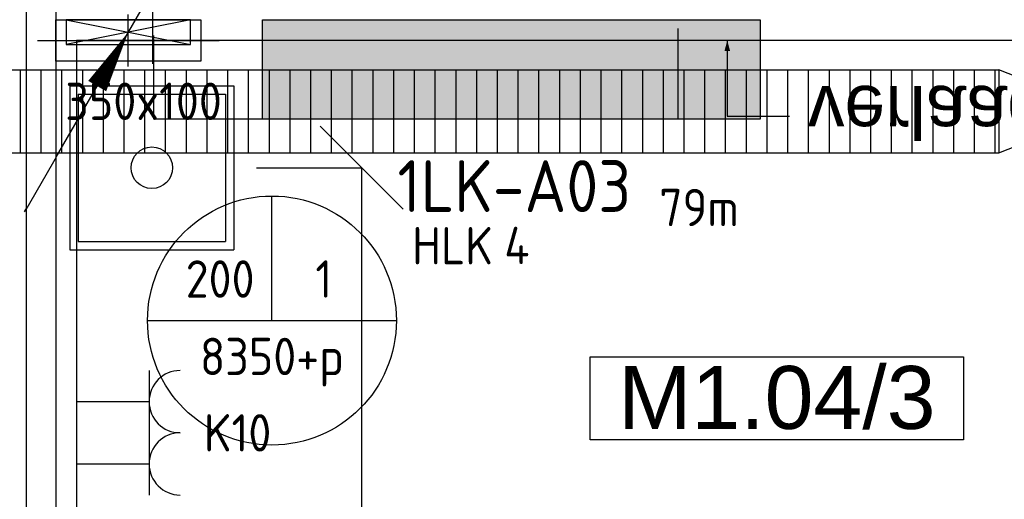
# Model space of a CAD drawing. Header units: millimetres. Extents: x -38031 to 110605, y -30229 to 92226.
# Tile 140 of 194: x 55348 to 57722, y 16619 to 17775. Entities that reach past the tile are written whole.
import ezdxf
from ezdxf.enums import TextEntityAlignment as Align

# ---------------------------------------------------------------- set-up
doc = ezdxf.new("R2010")
doc.units = ezdxf.units.MM
doc.header["$LTSCALE"] = 50
doc.set_wipeout_variables(frame=1)
doc.header["$PDMODE"] = 1
for name, color, linetype in [('AB$1A---_ATTRIB035', 8, 'Continuous'), ('AL$1A---_ALGEMEEN', 8, 'Continuous'), ('AL------_MAATV', 200, 'Continuous'), ('AL------_MAATVOERING', 2, 'Continuous'), ('AL------_SPARING', 2, 'Continuous'), ('AT$1A---_TEKST100', 8, 'Continuous'), ('BOUWKUNDIG', 8, 'Continuous'), ('EL6122--', 3, 'Continuous'), ('EL6131--_KG', 3, 'Continuous'), ('EL6131--_KG_ARC', 1, 'Continuous'), ('EL6131--_LB', 3, 'Continuous'), ('EL6212--', 3, 'Continuous'), ('EL6222--', 3, 'Continuous'), ('EM6131--', 1, 'Continuous'), ('lengte voedingskabels', 3, 'Continuous'), ('Vloerdoos (2e)', 51, 'Continuous'), ('Vloerdoos (OUD)', 51, 'Continuous')]:
    doc.layers.add(name, color=color, linetype=linetype)
doc.styles.add('Arial', font='ARIAL.TTF')
doc.styles.add('BURO-018', font='iso.shx', dxfattribs={"height": 90})
doc.styles.add('BURO-025', font='ISO.shx', dxfattribs={"height": 125})
doc.styles.get("Standard").update_dxf_attribs({"font": 'iso.shx'})
doc.dimstyles.new('STABICAD', dxfattribs={"dimscale": 100, "dimtxt": 1.8, "dimasz": 2, "dimexe": 0, "dimexo": 2.5, "dimgap": 1.5, "dimtad": 0, "dimdec": 0, "dimrnd": 10, "dimzin": 0, "dimdsep": 46, "dimtxsty": 'Standard', "dimblk1": 'OBLIQUE', "dimblk2": 'OBLIQUE', "dimsah": 1, "dimcen": -3, "dimadec": 0, "dimazin": 0, "dimtfac": 1, "dimtdec": 0, "dimtofl": 0, "dimtmove": 2, "dimatfit": 3, "dimfxl": 0, "dimtvp": 1.055556, "dimtolj": 1, "dimtzin": 0, "dimarcsym": 0})

# ---------------------------------------------------------------- blocks, each defined once
blk = doc.blocks.new('_Oblique')
at = {"color": 0, "linetype": 'ByBlock', "lineweight": -2}
blk.add_line((-0.5, -0.5), (0.5, 0.5), dxfattribs=at)
blk = doc.blocks.new('*D151')
at = {"layer": 'AL------_MAATVOERING', "color": 0, "lineweight": -2}
for p, q in [((54360, 17668.3), (54360, 18098.9)), ((55669.1, 18098.9), (54360, 18098.9)), ((55669.1, 17668.3), (55669.1, 18098.9))]:
    blk.add_line(p, q, dxfattribs=at)
at = {"layer": 'Defpoints', "color": 0}
for p in [(54360, 18098.9), (54360, 17418.3), (55669.1, 17418.3)]:
    blk.add_point(p, dxfattribs=at)
at = {"layer": 'AL------_MAATVOERING', "color": 0, "lineweight": -2, "xscale": 200, "yscale": 200, "zscale": 200, "rotation": 180}
blk.add_blockref('_Oblique', (54360, 18098.9), dxfattribs=at)
at = {"layer": 'AL------_MAATVOERING', "color": 0, "lineweight": -2, "xscale": 200, "yscale": 200, "zscale": 200}
blk.add_blockref('_Oblique', (55669.1, 18098.9), dxfattribs=at)
at = {"layer": 'AL------_MAATVOERING', "color": 0, "insert": (55014.5, 18288.9), "char_height": 180, "attachment_point": 5}
blk.add_mtext('\\A1;1310', dxfattribs=at)
blk = doc.blocks.new('*D152')
at = {"layer": 'AL------_MAATVOERING', "color": 0, "lineweight": -2}
for p, q in [((55919.1, 17418.3), (56172.3, 17418.3)), ((56172.3, 17418.3), (56172.3, 14300)), ((55919.1, 14300), (56172.3, 14300))]:
    blk.add_line(p, q, dxfattribs=at)
at = {"layer": 'Defpoints', "color": 0}
for p in [(55669.1, 17418.3), (55669.1, 14300), (56172.3, 14300)]:
    blk.add_point(p, dxfattribs=at)
at = {"layer": 'AL------_MAATVOERING', "color": 0, "lineweight": -2, "xscale": 200, "yscale": 200, "zscale": 200}
for p, rotation in [((56172.3, 17418.3), 90), ((56172.3, 14300), 270)]:
    blk.add_blockref('_Oblique', p, dxfattribs=dict(at, rotation=rotation))
at = {"layer": 'AL------_MAATVOERING', "color": 0, "insert": (55982.3, 15859.1), "char_height": 180, "attachment_point": 5, "rotation": 90}
blk.add_mtext('\\A1;3120', dxfattribs=at)
blk = doc.blocks.new('E00112')
at = {"color": 0, "linetype": 'Continuous'}
for p, q in [((0, 1), (-1, 1)), ((-1, 1), (-1, 0)), ((-1, 0), (0, 1)), ((-1, 1), (0, 0)), ((0, 0), (0, 1)), ((-1, 0), (0, 0))]:
    blk.add_line(p, q, dxfattribs=at)
blk = doc.blocks.new('E00107')
at = {"color": 0, "linetype": 'Continuous'}
blk.add_line((-5, -8.66), (5, 8.66), dxfattribs=at)
for points in [[(5, 8.66, 0, 1, 0), (3.5, 6.062, 1, 1, 0)], [(0, 0, 0, 1, 0), (-1.5, -2.598, 1, 1, 0)]]:
    blk.add_lwpolyline(points, format="xyseb", dxfattribs=at)
blk = doc.blocks.new('1116A4H1200240')
at = {"layer": 'EL6122--'}
for p, q in [((-12, -2.4), (-12, 2.4)), ((-12, 2.4), (12, 2.4)), ((12, 2.4), (12, -2.4)), ((12, -2.4), (-12, -2.4))]:
    blk.add_line(p, q, dxfattribs=at)
at = {"color": 0, "linetype": 'Continuous', "style": 'BURO-018'}
for tag, p in [('E_GKAST', (0, 15)), ('E_GROEP', (0, 9)), ('E_SGROEP', (4.5, 9)), ('E_KAST', (0, 6))]:
    blk.add_attdef(tag, text='', height=1.8, dxfattribs=at).set_placement(p, align=Align.MIDDLE)
at = {"color": 0, "linetype": 'Continuous', "style": 'BURO-018', "flags": 1}
blk.add_attdef('E_MATCODE', text='', height=1.8, dxfattribs=at).set_placement((0, 0), align=Align.MIDDLE)
blk = doc.blocks.new('E-GK-GTC-C83C')
at = {"color": 0, "linetype": 'Continuous'}
for p, q in [((-0.5, 100), (0.5, 100)), ((-0.5, -100), (0.5, -100))]:
    blk.add_line(p, q, dxfattribs=at)
blk = doc.blocks.new('E00103')
at = {"color": 0, "linetype": 'Continuous'}
for p, q in [((0, 6), (0, 12)), ((-6, 6), (6, 6))]:
    blk.add_line(p, q, dxfattribs=at)
blk.add_circle((0, 6), 6, dxfattribs=at)
at = {"color": 0, "linetype": 'Continuous', "style": 'BURO-018'}
for tag, p in [('E_TEXT1', (-2.5, 8)), ('E_TEXT3', (2.5, 8)), ('E_TEXT6', (0, 4))]:
    blk.add_attdef(tag, text='', height=1.8, dxfattribs=at).set_placement(p, align=Align.MIDDLE)
blk = doc.blocks.new('SparingVierkant1')
at = {"color": 1, "linetype": 'Continuous'}
for p, q in [((0, -2.5), (0, 2.5)), ((-2.5, 0), (2.5, 0))]:
    blk.add_line(p, q, dxfattribs=at)
at = {"color": 0, "linetype": 'Continuous'}
for p, q in [((-2, 2), (2, 2)), ((-2, -2), (-2, 2)), ((2, 2), (2, -2)), ((2, -2), (-2, -2))]:
    blk.add_line(p, q, dxfattribs=at)
at = {"color": 0, "linetype": 'Continuous', "style": 'BURO-018'}
blk.add_attdef('AL_POSNR', text='', height=1.8, dxfattribs=at).set_placement((0, 3), align=Align.CENTER)
at = {"color": 0, "linetype": 'Continuous', "style": 'BURO-018', "flags": 1}
blk.add_attdef('AL_OMS', (0, 0), '', height=1.8, dxfattribs=at)
blk = doc.blocks.new('E-GK-VLP-C87864')
at = {"color": 0, "linetype": 'Continuous'}
for p, q in [((0, 100), (0, -100)), ((100, 60), (0, 100)), ((100, -60), (100, 60)), ((0, -100), (100, -60))]:
    blk.add_line(p, q, dxfattribs=at)
blk = doc.blocks.new('DOORVOERDOOS (2e)')
at = {"layer": 'Vloerdoos (OUD)'}
for p, q in [((-27.5, 367.5), (-27.5, -27.5)), ((-27.5, 367.5), (367.5, 367.5)), ((367.5, 367.5), (367.5, -27.5)), ((-7.5, 347.5), (347.5, 347.5)), ((-7.5, 347.5), (-7.5, -7.5)), ((347.5, 347.5), (347.5, -7.5)), ((-7.5, -7.5), (347.5, -7.5)), ((-27.5, -27.5), (367.5, -27.5))]:
    blk.add_line(p, q, dxfattribs=at)
blk.add_circle((170, 170), 50, dxfattribs=at)
blk = doc.blocks.new('serviceblok model B')
at = {"color": 0}
blk.add_wipeout([(3720, 1903), (3720, 4301), (3650, 4301), (3650, 1903)], dxfattribs=at).dxf.layer = 'AL$1A---_ALGEMEEN'
at = {"layer": 'AL$1A---_ALGEMEEN', "color": 0}
blk.add_lwpolyline([(3720, 1903), (3720, 4301), (3650, 4301), (3650, 1903)], close=True, dxfattribs=at)
blk = doc.blocks.new('ruimtenummer')
at = {"layer": 'AL$1A---_ALGEMEEN', "color": 0, "flags": 1}
for tag, p in [('peil', (-450, -397.1)), ('onderdeel', (-450, -669.8))]:
    blk.add_attdef(tag, p, '', height=151.5, dxfattribs=at)
at = {"color": 0}
blk.add_wipeout([(-450, 100), (450, 100), (450, -100), (-450, -100)], dxfattribs=at).dxf.layer = 'AL$1A---_ALGEMEEN'
at = {"layer": 'AL$1A---_ALGEMEEN', "color": 0}
blk.add_lwpolyline([(-450, 100), (450, 100), (450, -100), (-450, -100)], close=True, dxfattribs=at)
at = {"layer": 'AL$1A---_ALGEMEEN', "color": 0, "style": 'Arial'}
blk.add_attdef('ruimtenummer', text='', height=151.5, dxfattribs=at).set_placement((0, 78), align=Align.TOP_CENTER)
blk = doc.blocks.new('txt 1_100 verlaagd plafond')
at = {"layer": 'AL$1A---_ALGEMEEN', "color": 0}
for p, q in [((-1830, 0), (-1830, 182.6)), ((-1830, 182.6), (-1680, 182.6))]:
    blk.add_line(p, q, dxfattribs=at)
blk.add_solid([(-1830, 0), (-1836.7, 25), (-1823.3, 25)], dxfattribs=at)
at = {"layer": 'AT$1A---_TEKST100', "insert": (-983.5, 235.8), "char_height": 126.27, "attachment_point": 2, "line_spacing_factor": 0.967741, "style": 'Arial'}
blk.add_mtext('{\\C256;\\lverlaagd plafond}', dxfattribs=at)
blk = doc.blocks.new('200254 W 211 30-06-2008')
at = {"layer": 'AL$1A---_ALGEMEEN', "xscale": -0.02, "yscale": 0.02, "zscale": 0.02}
blk.add_blockref('serviceblok model B', (20216.449, 3306.445), dxfattribs=at)
at = {"layer": 'AL$1A---_ALGEMEEN', "xscale": -0.02, "yscale": 0.02, "zscale": 0.02, "rotation": 180}
blk.add_blockref('txt 1_100 verlaagd plafond', (20212.429, 3370.445), dxfattribs=at)
at = {"layer": 'AL$1A---_ALGEMEEN'}
ref = blk.add_blockref('ruimtenummer', (20178.222, 3353.198), dxfattribs=dict(at, xscale=0.02, yscale=0.02, zscale=0.02))
ref.add_attrib('ruimtenummer', 'M1.04/3', dxfattribs={"layer": 'AB$1A---_ATTRIB035', "height": 3.0305, "style": 'Arial'}).set_placement((20178.222, 3354.758), align=Align.TOP_CENTER)
blk.add_lwpolyline([(20144.449, 3370.445), (20144.449, 3298.445), (20192.449, 3298.445), (20192.449, 3306.445), (20201.449, 3306.445), (20201.449, 3298.445), (20212.449, 3298.445), (20212.449, 3370.445)], close=True, dxfattribs=at)
blk = doc.blocks.new('E00126')
at = {"color": 0, "linetype": 'Continuous'}
for p, q in [((-3, 4.5), (3, 4.5)), ((-1.5, 1), (-1.5, 4.5)), ((1.5, 1), (1.5, 4.5))]:
    blk.add_line(p, q, dxfattribs=at)
for centre in [(-1.5, 6), (1.5, 6)]:
    blk.add_arc(centre, 1.5, 180, 0, dxfattribs=at)
at = {"color": 0, "linetype": 'Continuous', "style": 'BURO-018'}
for tag, p in [('E_GKAST', (0, 11.5)), ('E_GROEP', (0, 8.5)), ('E_SGROEP', (4.5, 8.5))]:
    blk.add_attdef(tag, text='', height=1.8, dxfattribs=at).set_placement(p, align=Align.MIDDLE)
at = {"color": 0, "linetype": 'Continuous', "style": 'BURO-018', "flags": 1}
for tag, p in [('E_VERMCODE', (13, 8.5)), ('E_MATCODE', (0, 0))]:
    blk.add_attdef(tag, text='', height=1.8, dxfattribs=at).set_placement(p, align=Align.MIDDLE)

msp = doc.modelspace()

# ---------------------------------------------------------------- block references
at = {"layer": 'BOUWKUNDIG', "xscale": 50, "yscale": 50, "zscale": 50}
msp.add_blockref('200254 W 211 30-06-2008', (-951737.5, -150797.3), dxfattribs=at)

# ---------------------------------------------------------------- next in the draw order: hatches: boundary and pattern name
at = {"layer": 'EL6131--_KG_ARC'}
h = msp.add_hatch(dxfattribs=at)
h.set_pattern_fill('BESTAAND', color=256, scale=2, angle=180, style=0, pattern_type=2)
h.set_pattern_definition([(270, (0, 0), (50, -3e-14), [])])
h.paths.add_polyline_path([(54955.1, 17654.3), (57708.6, 17654.3), (57708.6, 17454.3), (54955.1, 17454.3)])

# ---------------------------------------------------------------- next in the draw order: linework, layer by layer
at = {"layer": 'EL6212--'}
msp.add_solid([(55933.1, 17775), (57133.1, 17775), (55933.1, 17535), (57133.1, 17535)], dxfattribs=at)
at = {"layer": 'lengte voedingskabels'}
msp.add_lwpolyline([(55671, 17736.9), (55671, 17536.1), (56935.2, 17536.1), (56935.2, 17753.6)], dxfattribs=at)

# ---------------------------------------------------------------- next in the draw order: block references
at = {"layer": 'AL------_SPARING', "xscale": 87.5, "yscale": 25, "zscale": 87.5}
msp.add_blockref('SparingVierkant1', (55610, 17725), dxfattribs=at)
at = {"layer": 'EL6131--_KG', "xscale": 2753.45142486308}
msp.add_blockref('E-GK-GTC-C83C', (56331.9, 17554.3), dxfattribs=at)
at = {"layer": 'EL6131--_KG'}
msp.add_blockref('E-GK-VLP-C87864', (57708.6, 17554.3), dxfattribs=at)
at = {"layer": 'EL6131--_LB', "xscale": 60, "yscale": 300, "zscale": 60, "rotation": 270}
msp.add_blockref('E00112', (55460, 17715), dxfattribs=at)
at = {"layer": 'EL6212--'}
ref = msp.add_blockref('1116A4H1200240', (56533.1, 17655), dxfattribs=dict(at, xscale=50, yscale=50, zscale=50))
ref.add_attrib('E_KAST', '1LK-A03', dxfattribs={"layer": '0', "color": 2, "linetype": 'Continuous', "height": 125, "style": 'BURO-025'}).set_placement((56540.4, 17374.1), align=Align.MIDDLE)
ref.add_attrib('E_GROEP', '4', dxfattribs={"layer": '0', "color": 1, "linetype": 'Continuous', "height": 90, "style": 'BURO-018'}).set_placement((56546.7, 17231.4), align=Align.MIDDLE)
ref.add_attrib('E_GKAST', 'HLK', dxfattribs={"layer": '0', "color": 1, "linetype": 'Continuous', "height": 90, "style": 'BURO-018'}).set_placement((56391.5, 17230.6), align=Align.MIDDLE)
at = {"layer": 'EL6222--'}
ref = msp.add_blockref('E00126', (55435, 16779.7), dxfattribs=dict(at, xscale=50, yscale=50, zscale=50, rotation=269.9998957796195))
ref.add_attrib('E_GROEP', 'K10', dxfattribs={"layer": '0', "color": 1, "linetype": 'Continuous', "height": 90, "style": 'BURO-018'}).set_placement((55873.4, 16779.7), align=Align.MIDDLE)
at = {"layer": 'EM6131--', "xscale": 50, "yscale": 50, "zscale": 50}
msp.add_blockref('E00107', (55610, 17745), dxfattribs=at)
at = {"layer": 'EM6131--'}
ref = msp.add_blockref('E00103', (55956.3, 16750.2), dxfattribs=dict(at, xscale=50, yscale=50, zscale=50))
ref.add_attrib('E_TEXT1', '200', dxfattribs={"layer": '0', "color": 1, "linetype": 'Continuous', "height": 90, "style": 'BURO-018'}).set_placement((55831.3, 17150.2), align=Align.MIDDLE)
ref.add_attrib('E_TEXT3', '1', dxfattribs={"layer": '0', "color": 1, "linetype": 'Continuous', "height": 90, "style": 'BURO-018'}).set_placement((56081.3, 17150.2), align=Align.MIDDLE)
ref.add_attrib('E_TEXT6', '8350+p', dxfattribs={"layer": '0', "color": 1, "linetype": 'Continuous', "height": 90, "style": 'BURO-018'}).set_placement((55956.3, 16950.2), align=Align.MIDDLE)
at = {"layer": 'Vloerdoos (2e)'}
msp.add_blockref('DOORVOERDOOS (2e)', (55496.7, 17248.3), dxfattribs=at)

# ---------------------------------------------------------------- next in the draw order: texts
at = {"layer": 'AL------_MAATV', "style": 'BURO-018'}
msp.add_text('350x100', height=90, dxfattribs=at).set_placement((55458.1, 17533.4))
at = {"layer": 'lengte voedingskabels', "color": 1}
msp.add_text('79m', height=90, dxfattribs=at).set_placement((56889.7, 17277.5))

# ---------------------------------------------------------------- next in the draw order: dimensions: what is measured, and where the dimension line sits
at = {"layer": 'AL------_MAATVOERING'}
dim = msp.add_linear_dim(base=(54360, 18098.9), p1=(55669.1, 17418.3), p2=(54360, 17418.3), dimstyle='STABICAD', dxfattribs=at)
dim.commit()
dim.dimension.update_dxf_attribs({"geometry": '*D151', "text_midpoint": (55014.5, 18288.9)})
dim = msp.add_linear_dim(base=(56172.3, 14300), p1=(55669.1, 17418.3), p2=(55669.1, 14300), angle=90, dimstyle='STABICAD', dxfattribs=at)
dim.commit()
dim.dimension.update_dxf_attribs({"geometry": '*D152', "text_midpoint": (55982.3, 15859.1)})

doc.saveas('drawing.dxf')
